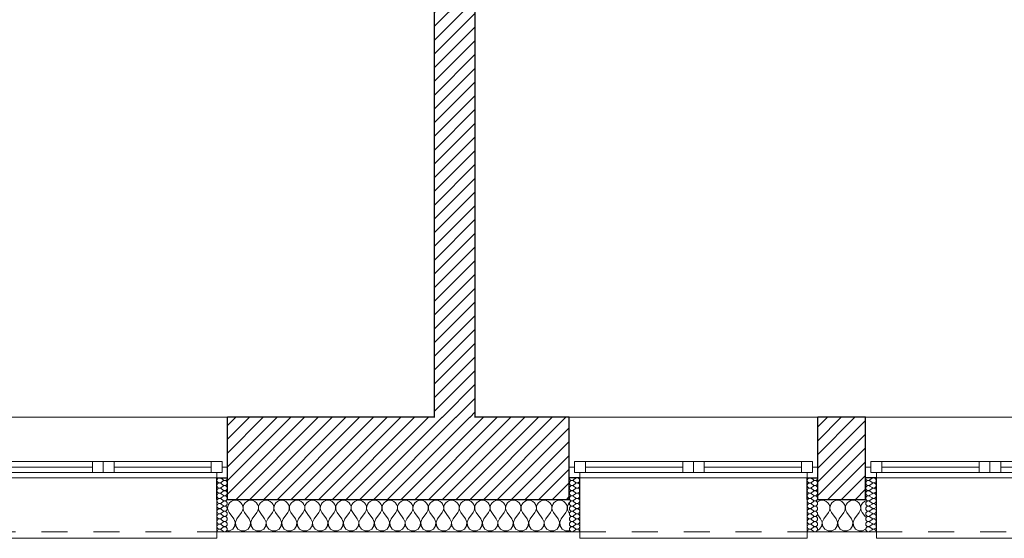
# Model space of a CAD drawing. Header units: millimetres. Extents: x 27262 to 215252, y 16288 to 306312.
# Tile 12 of 76: x 124431 to 127847, y 171393 to 173193. Entities that reach past the tile are written whole.
import ezdxf

# ---------------------------------------------------------------- set-up
doc = ezdxf.new("R2010")
doc.units = ezdxf.units.MM
doc.linetypes.add('Przerywana', pattern=[240, 120, -120])
doc.layers.add('KR_INW', color=252, linetype='Continuous')
doc.layers.add('Okna ArchiCADa', color=252, linetype='Continuous')
for name, color, linetype, lineweight in [('KR_INW_Nr_pióra__101', 252, 'Continuous', 5), ('KR_INW_Nr_pióra__102', 252, 'Continuous', 5), ('KR_INW_Nr_pióra__27', 252, 'Continuous', 25), ('KR_INW_Nr_pióra__47', 252, 'Continuous', 15), ('Okna ArchiCADa_Nr_pióra__1', 252, 'Continuous', 13), ('Okna ArchiCADa_Nr_pióra__27', 252, 'Continuous', 25)]:
    doc.layers.add(name, color=color, linetype=linetype, lineweight=lineweight)
pattern_1 = [(45, (0, 0), (-31.819804, 31.819804), [])]

# ---------------------------------------------------------------- blocks, each defined once
blk = doc.blocks.new('*X192')
at = {"layer": 'KR_INW_Nr_pióra__102', "linetype": 'Continuous'}
for p, q in [((187179.2, 106972.5), (187178.7, 106962.6)), ((187182.3, 106981.8), (187179.2, 106972.5)), ((187187.9, 106989.9), (187182.3, 106981.8)), ((187195.5, 106996.2), (187187.9, 106989.9)), ((187204.5, 107000.2), (187195.5, 106996.2)), ((187214.3, 107001.6), (187204.5, 107000.2)), ((187224, 107000.2), (187214.3, 107001.6)), ((187233.1, 106996.2), (187224, 107000.2)), ((187240.6, 106989.9), (187233.1, 106996.2)), ((187246.2, 106981.8), (187240.6, 106989.9)), ((187249.4, 106972.5), (187246.2, 106981.8)), ((187249.9, 106962.6), (187249.4, 106972.5)), ((187250.6, 106972.5), (187250.1, 106962.6)), ((187253.8, 106981.8), (187250.6, 106972.5)), ((187259.4, 106989.9), (187253.8, 106981.8)), ((187266.9, 106996.2), (187259.4, 106989.9)), ((187276, 107000.2), (187266.9, 106996.2)), ((187285.7, 107001.6), (187276, 107000.2)), ((187295.5, 107000.2), (187285.7, 107001.6)), ((187304.5, 106996.2), (187295.5, 107000.2)), ((187312.1, 106989.9), (187304.5, 106996.2)), ((187317.7, 106981.8), (187312.1, 106989.9)), ((187320.8, 106972.5), (187317.7, 106981.8)), ((187321.3, 106962.6), (187320.8, 106972.5)), ((187322.1, 106972.5), (187321.6, 106962.6)), ((187325.2, 106981.8), (187322.1, 106972.5)), ((187330.8, 106989.9), (187325.2, 106981.8)), ((187338.4, 106996.2), (187330.8, 106989.9)), ((187347.4, 107000.2), (187338.4, 106996.2)), ((187357.1, 107001.6), (187347.4, 107000.2)), ((187366.9, 107000.2), (187357.1, 107001.6)), ((187375.9, 106996.2), (187366.9, 107000.2)), ((187383.5, 106989.9), (187375.9, 106996.2)), ((187389.1, 106981.8), (187383.5, 106989.9)), ((187392.2, 106972.5), (187389.1, 106981.8)), ((187392.7, 106962.6), (187392.2, 106972.5)), ((187393.5, 106972.5), (187393, 106962.6)), ((187396.6, 106981.8), (187393.5, 106972.5)), ((187402.2, 106989.9), (187396.6, 106981.8)), ((187409.8, 106996.2), (187402.2, 106989.9)), ((187418.8, 107000.2), (187409.8, 106996.2)), ((187428.6, 107001.6), (187418.8, 107000.2)), ((187438.3, 107000.2), (187428.6, 107001.6)), ((187447.3, 106996.2), (187438.3, 107000.2)), ((187454.9, 106989.9), (187447.3, 106996.2)), ((187460.5, 106981.8), (187454.9, 106989.9)), ((187463.7, 106972.5), (187460.5, 106981.8)), ((187464.1, 106962.6), (187463.7, 106972.5)), ((187464.9, 106972.5), (187464.4, 106962.6)), ((187468.1, 106981.8), (187464.9, 106972.5)), ((187473.6, 106989.9), (187468.1, 106981.8)), ((187481.2, 106996.2), (187473.6, 106989.9)), ((187490.2, 107000.2), (187481.2, 106996.2)), ((187500, 107001.6), (187490.2, 107000.2)), ((187509.8, 107000.2), (187500, 107001.6)), ((187518.8, 106996.2), (187509.8, 107000.2)), ((187526.4, 106989.9), (187518.8, 106996.2)), ((187531.9, 106981.8), (187526.4, 106989.9)), ((187535.1, 106972.5), (187531.9, 106981.8)), ((187535.6, 106962.6), (187535.1, 106972.5)), ((187536.3, 106972.5), (187535.9, 106962.6)), ((187539.5, 106981.8), (187536.3, 106972.5)), ((187545.1, 106989.9), (187539.5, 106981.8)), ((187552.7, 106996.2), (187545.1, 106989.9)), ((187561.7, 107000.2), (187552.7, 106996.2)), ((187571.4, 107001.6), (187561.7, 107000.2)), ((187581.2, 107000.2), (187571.4, 107001.6)), ((187590.2, 106996.2), (187581.2, 107000.2)), ((187597.8, 106989.9), (187590.2, 106996.2)), ((187603.4, 106981.8), (187597.8, 106989.9)), ((187606.5, 106972.5), (187603.4, 106981.8)), ((187607, 106962.6), (187606.5, 106972.5)), ((187607.8, 106972.5), (187607.3, 106962.6)), ((187610.9, 106981.8), (187607.8, 106972.5)), ((187616.5, 106989.9), (187610.9, 106981.8)), ((187624.1, 106996.2), (187616.5, 106989.9)), ((187633.1, 107000.2), (187624.1, 106996.2)), ((187642.9, 107001.6), (187633.1, 107000.2)), ((187652.6, 107000.2), (187642.9, 107001.6)), ((187661.6, 106996.2), (187652.6, 107000.2)), ((187669.2, 106989.9), (187661.6, 106996.2)), ((187674.8, 106981.8), (187669.2, 106989.9)), ((187677.9, 106972.5), (187674.8, 106981.8)), ((187678.4, 106962.6), (187677.9, 106972.5)), ((187679.2, 106972.5), (187678.7, 106962.6)), ((187682.3, 106981.8), (187679.2, 106972.5)), ((187687.9, 106989.9), (187682.3, 106981.8)), ((187695.5, 106996.2), (187687.9, 106989.9)), ((187704.5, 107000.2), (187695.5, 106996.2)), ((187714.3, 107001.6), (187704.5, 107000.2)), ((187724, 107000.2), (187714.3, 107001.6)), ((187733.1, 106996.2), (187724, 107000.2)), ((187740.6, 106989.9), (187733.1, 106996.2)), ((187746.2, 106981.8), (187740.6, 106989.9)), ((187749.4, 106972.5), (187746.2, 106981.8)), ((187749.9, 106962.6), (187749.4, 106972.5)), ((187750.6, 106972.5), (187750.1, 106962.6)), ((187753.8, 106981.8), (187750.6, 106972.5)), ((187759.4, 106989.9), (187753.8, 106981.8)), ((187766.9, 106996.2), (187759.4, 106989.9)), ((187776, 107000.2), (187766.9, 106996.2)), ((187785.7, 107001.6), (187776, 107000.2)), ((187795.5, 107000.2), (187785.7, 107001.6)), ((187804.5, 106996.2), (187795.5, 107000.2)), ((187812.1, 106989.9), (187804.5, 106996.2)), ((187817.7, 106981.8), (187812.1, 106989.9)), ((187820.8, 106972.5), (187817.7, 106981.8)), ((187821.3, 106962.6), (187820.8, 106972.5)), ((187822.1, 106972.5), (187821.6, 106962.6)), ((187825.2, 106981.8), (187822.1, 106972.5)), ((187830.8, 106989.9), (187825.2, 106981.8)), ((187838.4, 106996.2), (187830.8, 106989.9)), ((187847.4, 107000.2), (187838.4, 106996.2)), ((187857.1, 107001.6), (187847.4, 107000.2)), ((187866.9, 107000.2), (187857.1, 107001.6)), ((187875.9, 106996.2), (187866.9, 107000.2)), ((187883.5, 106989.9), (187875.9, 106996.2)), ((187889.1, 106981.8), (187883.5, 106989.9)), ((187892.2, 106972.5), (187889.1, 106981.8)), ((187892.7, 106962.6), (187892.2, 106972.5)), ((187893.5, 106972.5), (187893, 106962.6)), ((187896.6, 106981.8), (187893.5, 106972.5)), ((187902.2, 106989.9), (187896.6, 106981.8)), ((187909.8, 106996.2), (187902.2, 106989.9)), ((187918.8, 107000.2), (187909.8, 106996.2)), ((187928.6, 107001.6), (187918.8, 107000.2)), ((187938.3, 107000.2), (187928.6, 107001.6)), ((187947.3, 106996.2), (187938.3, 107000.2)), ((187954.9, 106989.9), (187947.3, 106996.2)), ((187960.5, 106981.8), (187954.9, 106989.9)), ((187963.7, 106972.5), (187960.5, 106981.8)), ((187964.1, 106962.6), (187963.7, 106972.5)), ((187964.9, 106972.5), (187964.4, 106962.6)), ((187968.1, 106981.8), (187964.9, 106972.5)), ((187973.6, 106989.9), (187968.1, 106981.8)), ((187981.2, 106996.2), (187973.6, 106989.9)), ((187990.2, 107000.2), (187981.2, 106996.2)), ((188000, 107001.6), (187990.2, 107000.2)), ((188009.8, 107000.2), (188000, 107001.6)), ((188018.8, 106996.2), (188009.8, 107000.2)), ((188026.4, 106989.9), (188018.8, 106996.2)), ((188031.9, 106981.8), (188026.4, 106989.9)), ((188035.1, 106972.5), (188031.9, 106981.8)), ((188035.6, 106962.6), (188035.1, 106972.5)), ((188036.3, 106972.5), (188035.9, 106962.6)), ((188039.5, 106981.8), (188036.3, 106972.5)), ((188045.1, 106989.9), (188039.5, 106981.8)), ((188052.7, 106996.2), (188045.1, 106989.9)), ((188061.7, 107000.2), (188052.7, 106996.2)), ((188071.4, 107001.6), (188061.7, 107000.2)), ((188081.2, 107000.2), (188071.4, 107001.6)), ((188090.2, 106996.2), (188081.2, 107000.2)), ((188097.8, 106989.9), (188090.2, 106996.2)), ((188103.4, 106981.8), (188097.8, 106989.9)), ((188106.5, 106972.5), (188103.4, 106981.8)), ((188107, 106962.6), (188106.5, 106972.5)), ((188107.8, 106972.5), (188107.3, 106962.6)), ((188110.9, 106981.8), (188107.8, 106972.5)), ((188116.5, 106989.9), (188110.9, 106981.8)), ((188124.1, 106996.2), (188116.5, 106989.9)), ((188133.1, 107000.2), (188124.1, 106996.2)), ((188142.9, 107001.6), (188133.1, 107000.2)), ((188152.6, 107000.2), (188142.9, 107001.6)), ((188161.6, 106996.2), (188152.6, 107000.2)), ((188169.2, 106989.9), (188161.6, 106996.2)), ((188174.8, 106981.8), (188169.2, 106989.9)), ((188177.9, 106972.5), (188174.8, 106981.8)), ((188178.4, 106962.6), (188177.9, 106972.5)), ((188179.2, 106972.5), (188178.7, 106962.6)), ((188182.3, 106981.8), (188179.2, 106972.5)), ((188187.9, 106989.9), (188182.3, 106981.8)), ((188195.5, 106996.2), (188187.9, 106989.9)), ((188204.5, 107000.2), (188195.5, 106996.2)), ((188214.3, 107001.6), (188204.5, 107000.2)), ((188224, 107000.2), (188214.3, 107001.6)), ((188233.1, 106996.2), (188224, 107000.2)), ((188240.6, 106989.9), (188233.1, 106996.2)), ((188246.2, 106981.8), (188240.6, 106989.9)), ((188249.4, 106972.5), (188246.2, 106981.8)), ((188249.9, 106962.6), (188249.4, 106972.5)), ((188250.6, 106972.5), (188250.1, 106962.6)), ((188253.8, 106981.8), (188250.6, 106972.5)), ((188259.4, 106989.9), (188253.8, 106981.8)), ((188266.9, 106996.2), (188259.4, 106989.9)), ((188276, 107000.2), (188266.9, 106996.2)), ((188285.7, 107001.6), (188276, 107000.2)), ((188295.5, 107000.2), (188285.7, 107001.6)), ((188304.5, 106996.2), (188295.5, 107000.2)), ((188312.1, 106989.9), (188304.5, 106996.2)), ((188317.7, 106981.8), (188312.1, 106989.9)), ((188320.8, 106972.5), (188317.7, 106981.8)), ((188321.3, 106962.6), (188320.8, 106972.5)), ((188322.1, 106972.5), (188321.6, 106962.6)), ((188325.2, 106981.8), (188322.1, 106972.5)), ((188330.8, 106989.9), (188325.2, 106981.8)), ((188338.4, 106996.2), (188330.8, 106989.9)), ((188347.4, 107000.2), (188338.4, 106996.2)), ((188357.1, 107001.6), (188347.4, 107000.2)), ((188366.9, 107000.2), (188357.1, 107001.6)), ((188375.9, 106996.2), (188366.9, 107000.2)), ((188383.5, 106989.9), (188375.9, 106996.2)), ((188389.1, 106981.8), (188383.5, 106989.9)), ((188392.2, 106972.5), (188389.1, 106981.8)), ((188392.7, 106962.6), (188392.2, 106972.5)), ((188393.5, 106972.5), (188393, 106962.6)), ((188396.6, 106981.8), (188393.5, 106972.5)), ((188402.2, 106989.9), (188396.6, 106981.8)), ((188409.8, 106996.2), (188402.2, 106989.9)), ((188418.8, 107000.2), (188409.8, 106996.2)), ((188428.6, 107001.6), (188418.8, 107000.2)), ((188438.3, 107000.2), (188428.6, 107001.6)), ((188447.3, 106996.2), (188438.3, 107000.2)), ((188454.9, 106989.9), (188447.3, 106996.2)), ((188460.5, 106981.8), (188454.9, 106989.9)), ((188463.7, 106972.5), (188460.5, 106981.8)), ((188464.1, 106962.6), (188463.7, 106972.5)), ((188464.9, 106972.5), (188464.4, 106962.6)), ((188468.1, 106981.8), (188464.9, 106972.5)), ((188473.6, 106989.9), (188468.1, 106981.8)), ((188481.2, 106996.2), (188473.6, 106989.9)), ((188490.2, 107000.2), (188481.2, 106996.2)), ((188500, 107001.6), (188490.2, 107000.2)), ((188509.8, 107000.2), (188500, 107001.6)), ((188518.8, 106996.2), (188509.8, 107000.2)), ((188526.4, 106989.9), (188518.8, 106996.2)), ((188531.9, 106981.8), (188526.4, 106989.9)), ((188535.1, 106972.5), (188531.9, 106981.8)), ((188535.6, 106962.6), (188535.1, 106972.5)), ((188536.3, 106972.5), (188535.9, 106962.6)), ((188539.5, 106981.8), (188536.3, 106972.5)), ((188545.1, 106989.9), (188539.5, 106981.8)), ((188552.7, 106996.2), (188545.1, 106989.9)), ((188561.7, 107000.2), (188552.7, 106996.2)), ((188571.4, 107001.6), (188561.7, 107000.2)), ((188581.2, 107000.2), (188571.4, 107001.6)), ((188590.2, 106996.2), (188581.2, 107000.2)), ((188597.8, 106989.9), (188590.2, 106996.2)), ((188603.4, 106981.8), (188597.8, 106989.9)), ((188606.5, 106972.5), (188603.4, 106981.8)), ((188607, 106962.6), (188606.5, 106972.5)), ((188607.8, 106972.5), (188607.3, 106962.6)), ((188610.9, 106981.8), (188607.8, 106972.5)), ((188616.5, 106989.9), (188610.9, 106981.8)), ((188624.1, 106996.2), (188616.5, 106989.9)), ((188633.1, 107000.2), (188624.1, 106996.2)), ((188642.9, 107001.6), (188633.1, 107000.2)), ((188652.6, 107000.2), (188642.9, 107001.6)), ((188661.6, 106996.2), (188652.6, 107000.2)), ((188669.2, 106989.9), (188661.6, 106996.2)), ((188674.8, 106981.8), (188669.2, 106989.9)), ((188677.9, 106972.5), (188674.8, 106981.8)), ((188678.4, 106962.6), (188677.9, 106972.5)), ((188679.2, 106972.5), (188678.7, 106962.6)), ((188682.3, 106981.8), (188679.2, 106972.5)), ((188687.9, 106989.9), (188682.3, 106981.8)), ((188695.5, 106996.2), (188687.9, 106989.9)), ((188704.5, 107000.2), (188695.5, 106996.2)), ((188714.3, 107001.6), (188704.5, 107000.2)), ((188724, 107000.2), (188714.3, 107001.6)), ((188733.1, 106996.2), (188724, 107000.2)), ((188740.6, 106989.9), (188733.1, 106996.2)), ((188746.2, 106981.8), (188740.6, 106989.9)), ((188749.4, 106972.5), (188746.2, 106981.8)), ((188749.9, 106962.6), (188749.4, 106972.5)), ((188750.6, 106972.5), (188750.1, 106962.6)), ((188753.8, 106981.8), (188750.6, 106972.5)), ((188758.5, 106988.7), (188753.8, 106981.8)), ((187178.4, 106962.6), (187178.3, 106964.7)), ((187178.3, 106962.2), (187178.4, 106962.6)), ((187178.7, 106962.6), (187180.9, 106953.1)), ((187180.9, 106953.1), (187185.7, 106944.4)), ((187207.1, 106915.9), (187185.7, 106944.4)), ((187221.4, 106915.9), (187242.9, 106944.4)), ((187242.9, 106944.4), (187247.6, 106953.1)), ((187247.6, 106953.1), (187249.9, 106962.6)), ((187250.1, 106962.6), (187252.4, 106953.1)), ((187252.4, 106953.1), (187257.1, 106944.4)), ((187278.6, 106915.9), (187257.1, 106944.4)), ((187292.9, 106915.9), (187314.3, 106944.4)), ((187314.3, 106944.4), (187319.1, 106953.1)), ((187319.1, 106953.1), (187321.3, 106962.6)), ((187321.6, 106962.6), (187323.8, 106953.1)), ((187323.8, 106953.1), (187328.6, 106944.4)), ((187350, 106915.9), (187328.6, 106944.4)), ((187364.3, 106915.9), (187385.7, 106944.4)), ((187385.7, 106944.4), (187390.5, 106953.1)), ((187390.5, 106953.1), (187392.7, 106962.6)), ((187393, 106962.6), (187395.2, 106953.1)), ((187395.2, 106953.1), (187400, 106944.4)), ((187421.4, 106915.9), (187400, 106944.4)), ((187435.7, 106915.9), (187457.1, 106944.4)), ((187457.1, 106944.4), (187461.9, 106953.1)), ((187461.9, 106953.1), (187464.1, 106962.6)), ((187464.4, 106962.6), (187466.7, 106953.1)), ((187466.7, 106953.1), (187471.4, 106944.4)), ((187492.9, 106915.9), (187471.4, 106944.4)), ((187507.1, 106915.9), (187528.6, 106944.4)), ((187528.6, 106944.4), (187533.3, 106953.1)), ((187533.3, 106953.1), (187535.6, 106962.6)), ((187535.9, 106962.6), (187538.1, 106953.1)), ((187538.1, 106953.1), (187542.9, 106944.4)), ((187564.3, 106915.9), (187542.9, 106944.4)), ((187578.6, 106915.9), (187600, 106944.4)), ((187600, 106944.4), (187604.8, 106953.1)), ((187604.8, 106953.1), (187607, 106962.6)), ((187607.3, 106962.6), (187609.5, 106953.1)), ((187609.5, 106953.1), (187614.3, 106944.4)), ((187635.7, 106915.9), (187614.3, 106944.4)), ((187650, 106915.9), (187671.4, 106944.4)), ((187671.4, 106944.4), (187676.2, 106953.1)), ((187676.2, 106953.1), (187678.4, 106962.6)), ((187678.7, 106962.6), (187680.9, 106953.1)), ((187680.9, 106953.1), (187685.7, 106944.4)), ((187707.1, 106915.9), (187685.7, 106944.4)), ((187721.4, 106915.9), (187742.9, 106944.4)), ((187742.9, 106944.4), (187747.6, 106953.1)), ((187747.6, 106953.1), (187749.9, 106962.6)), ((187750.1, 106962.6), (187752.4, 106953.1)), ((187752.4, 106953.1), (187757.1, 106944.4)), ((187778.6, 106915.9), (187757.1, 106944.4)), ((187792.9, 106915.9), (187814.3, 106944.4)), ((187814.3, 106944.4), (187819.1, 106953.1)), ((187819.1, 106953.1), (187821.3, 106962.6)), ((187821.6, 106962.6), (187823.8, 106953.1)), ((187823.8, 106953.1), (187828.6, 106944.4)), ((187850, 106915.9), (187828.6, 106944.4)), ((187864.3, 106915.9), (187885.7, 106944.4)), ((187885.7, 106944.4), (187890.5, 106953.1)), ((187890.5, 106953.1), (187892.7, 106962.6)), ((187893, 106962.6), (187895.2, 106953.1)), ((187895.2, 106953.1), (187900, 106944.4)), ((187921.4, 106915.9), (187900, 106944.4)), ((187935.7, 106915.9), (187957.1, 106944.4)), ((187957.1, 106944.4), (187961.9, 106953.1)), ((187961.9, 106953.1), (187964.1, 106962.6)), ((187964.4, 106962.6), (187966.7, 106953.1)), ((187966.7, 106953.1), (187971.4, 106944.4)), ((187992.9, 106915.9), (187971.4, 106944.4)), ((188007.1, 106915.9), (188028.6, 106944.4)), ((188028.6, 106944.4), (188033.3, 106953.1)), ((188033.3, 106953.1), (188035.6, 106962.6)), ((188035.9, 106962.6), (188038.1, 106953.1)), ((188038.1, 106953.1), (188042.9, 106944.4)), ((188064.3, 106915.9), (188042.9, 106944.4)), ((188078.6, 106915.9), (188100, 106944.4)), ((188100, 106944.4), (188104.8, 106953.1)), ((188104.8, 106953.1), (188107, 106962.6)), ((188107.3, 106962.6), (188109.5, 106953.1)), ((188109.5, 106953.1), (188114.3, 106944.4)), ((188135.7, 106915.9), (188114.3, 106944.4)), ((188150, 106915.9), (188171.4, 106944.4)), ((188171.4, 106944.4), (188176.2, 106953.1)), ((188176.2, 106953.1), (188178.4, 106962.6)), ((188178.7, 106962.6), (188180.9, 106953.1)), ((188180.9, 106953.1), (188185.7, 106944.4)), ((188207.1, 106915.9), (188185.7, 106944.4)), ((188221.4, 106915.9), (188242.9, 106944.4)), ((188242.9, 106944.4), (188247.6, 106953.1)), ((188247.6, 106953.1), (188249.9, 106962.6)), ((188250.1, 106962.6), (188252.4, 106953.1)), ((188252.4, 106953.1), (188257.1, 106944.4)), ((188278.6, 106915.9), (188257.1, 106944.4)), ((188292.9, 106915.9), (188314.3, 106944.4)), ((188314.3, 106944.4), (188319.1, 106953.1)), ((188319.1, 106953.1), (188321.3, 106962.6)), ((188321.6, 106962.6), (188323.8, 106953.1)), ((188323.8, 106953.1), (188328.6, 106944.4)), ((188350, 106915.9), (188328.6, 106944.4)), ((188364.3, 106915.9), (188385.7, 106944.4)), ((188385.7, 106944.4), (188390.5, 106953.1)), ((188390.5, 106953.1), (188392.7, 106962.6)), ((188393, 106962.6), (188395.2, 106953.1)), ((188395.2, 106953.1), (188400, 106944.4)), ((188421.4, 106915.9), (188400, 106944.4)), ((188435.7, 106915.9), (188457.1, 106944.4)), ((188457.1, 106944.4), (188461.9, 106953.1)), ((188461.9, 106953.1), (188464.1, 106962.6)), ((188464.4, 106962.6), (188466.7, 106953.1)), ((188466.7, 106953.1), (188471.4, 106944.4)), ((188492.9, 106915.9), (188471.4, 106944.4)), ((188507.1, 106915.9), (188528.6, 106944.4)), ((188528.6, 106944.4), (188533.3, 106953.1)), ((188533.3, 106953.1), (188535.6, 106962.6)), ((188535.9, 106962.6), (188538.1, 106953.1)), ((188538.1, 106953.1), (188542.9, 106944.4)), ((188564.3, 106915.9), (188542.9, 106944.4)), ((188578.6, 106915.9), (188600, 106944.4)), ((188600, 106944.4), (188604.8, 106953.1)), ((188604.8, 106953.1), (188607, 106962.6)), ((188607.3, 106962.6), (188609.5, 106953.1)), ((188609.5, 106953.1), (188614.3, 106944.4)), ((188635.7, 106915.9), (188614.3, 106944.4)), ((188650, 106915.9), (188671.4, 106944.4)), ((188671.4, 106944.4), (188676.2, 106953.1)), ((188676.2, 106953.1), (188678.4, 106962.6)), ((188678.7, 106962.6), (188680.9, 106953.1)), ((188680.9, 106953.1), (188685.7, 106944.4)), ((188707.1, 106915.9), (188685.7, 106944.4)), ((188721.4, 106915.9), (188742.9, 106944.4)), ((188742.9, 106944.4), (188747.6, 106953.1)), ((188747.6, 106953.1), (188749.9, 106962.6)), ((188750.1, 106962.6), (188752.4, 106953.1)), ((188752.4, 106953.1), (188757.1, 106944.4)), ((188758.5, 106942.7), (188757.1, 106944.4)), ((187202.6, 106868), (187212.2, 106882.5)), ((187213.9, 106899.8), (187207.1, 106915.9)), ((187212.2, 106882.5), (187213.9, 106899.8)), ((187221.4, 106915.9), (187214.7, 106899.8)), ((187214.7, 106899.8), (187216.3, 106882.5)), ((187216.3, 106882.5), (187226, 106868)), ((187274, 106868), (187283.7, 106882.5)), ((187285.3, 106899.8), (187278.6, 106915.9)), ((187283.7, 106882.5), (187285.3, 106899.8)), ((187292.9, 106915.9), (187286.1, 106899.8)), ((187286.1, 106899.8), (187287.8, 106882.5)), ((187287.8, 106882.5), (187297.4, 106868)), ((187345.5, 106868), (187355.1, 106882.5)), ((187356.7, 106899.8), (187350, 106915.9)), ((187355.1, 106882.5), (187356.7, 106899.8)), ((187364.3, 106915.9), (187357.6, 106899.8)), ((187357.6, 106899.8), (187359.2, 106882.5)), ((187359.2, 106882.5), (187368.8, 106868)), ((187416.9, 106868), (187426.5, 106882.5)), ((187428.2, 106899.8), (187421.4, 106915.9)), ((187426.5, 106882.5), (187428.2, 106899.8)), ((187435.7, 106915.9), (187429, 106899.8)), ((187429, 106899.8), (187430.6, 106882.5)), ((187430.6, 106882.5), (187440.3, 106868)), ((187488.3, 106868), (187497.9, 106882.5)), ((187499.6, 106899.8), (187492.9, 106915.9)), ((187497.9, 106882.5), (187499.6, 106899.8)), ((187507.1, 106915.9), (187500.4, 106899.8)), ((187500.4, 106899.8), (187502.1, 106882.5)), ((187502.1, 106882.5), (187511.7, 106868)), ((187559.7, 106868), (187569.4, 106882.5)), ((187571, 106899.8), (187564.3, 106915.9)), ((187569.4, 106882.5), (187571, 106899.8)), ((187578.6, 106915.9), (187571.8, 106899.8)), ((187571.8, 106899.8), (187573.5, 106882.5)), ((187573.5, 106882.5), (187583.1, 106868)), ((187631.2, 106868), (187640.8, 106882.5)), ((187642.4, 106899.8), (187635.7, 106915.9)), ((187640.8, 106882.5), (187642.4, 106899.8)), ((187650, 106915.9), (187643.3, 106899.8)), ((187643.3, 106899.8), (187644.9, 106882.5)), ((187644.9, 106882.5), (187654.5, 106868)), ((187702.6, 106868), (187712.2, 106882.5)), ((187713.9, 106899.8), (187707.1, 106915.9)), ((187712.2, 106882.5), (187713.9, 106899.8)), ((187721.4, 106915.9), (187714.7, 106899.8)), ((187714.7, 106899.8), (187716.3, 106882.5)), ((187716.3, 106882.5), (187726, 106868)), ((187774, 106868), (187783.7, 106882.5)), ((187785.3, 106899.8), (187778.6, 106915.9)), ((187783.7, 106882.5), (187785.3, 106899.8)), ((187792.9, 106915.9), (187786.1, 106899.8)), ((187786.1, 106899.8), (187787.8, 106882.5)), ((187787.8, 106882.5), (187797.4, 106868)), ((187845.5, 106868), (187855.1, 106882.5)), ((187856.7, 106899.8), (187850, 106915.9)), ((187855.1, 106882.5), (187856.7, 106899.8)), ((187864.3, 106915.9), (187857.6, 106899.8)), ((187857.6, 106899.8), (187859.2, 106882.5)), ((187859.2, 106882.5), (187868.8, 106868)), ((187916.9, 106868), (187926.5, 106882.5)), ((187928.2, 106899.8), (187921.4, 106915.9)), ((187926.5, 106882.5), (187928.2, 106899.8)), ((187935.7, 106915.9), (187929, 106899.8)), ((187929, 106899.8), (187930.6, 106882.5)), ((187930.6, 106882.5), (187940.3, 106868)), ((187988.3, 106868), (187997.9, 106882.5)), ((187999.6, 106899.8), (187992.9, 106915.9)), ((187997.9, 106882.5), (187999.6, 106899.8)), ((188007.1, 106915.9), (188000.4, 106899.8)), ((188000.4, 106899.8), (188002.1, 106882.5)), ((188002.1, 106882.5), (188011.7, 106868)), ((188059.7, 106868), (188069.4, 106882.5)), ((188071, 106899.8), (188064.3, 106915.9)), ((188069.4, 106882.5), (188071, 106899.8)), ((188078.6, 106915.9), (188071.8, 106899.8)), ((188071.8, 106899.8), (188073.5, 106882.5)), ((188073.5, 106882.5), (188083.1, 106868)), ((188131.2, 106868), (188140.8, 106882.5)), ((188142.4, 106899.8), (188135.7, 106915.9)), ((188140.8, 106882.5), (188142.4, 106899.8)), ((188150, 106915.9), (188143.3, 106899.8)), ((188143.3, 106899.8), (188144.9, 106882.5)), ((188144.9, 106882.5), (188154.5, 106868)), ((188202.6, 106868), (188212.2, 106882.5)), ((188213.9, 106899.8), (188207.1, 106915.9)), ((188212.2, 106882.5), (188213.9, 106899.8)), ((188221.4, 106915.9), (188214.7, 106899.8)), ((188214.7, 106899.8), (188216.3, 106882.5)), ((188216.3, 106882.5), (188226, 106868)), ((188274, 106868), (188283.7, 106882.5)), ((188285.3, 106899.8), (188278.6, 106915.9)), ((188283.7, 106882.5), (188285.3, 106899.8)), ((188292.9, 106915.9), (188286.1, 106899.8)), ((188286.1, 106899.8), (188287.8, 106882.5)), ((188287.8, 106882.5), (188297.4, 106868)), ((188345.5, 106868), (188355.1, 106882.5)), ((188356.7, 106899.8), (188350, 106915.9)), ((188355.1, 106882.5), (188356.7, 106899.8)), ((188364.3, 106915.9), (188357.6, 106899.8)), ((188357.6, 106899.8), (188359.2, 106882.5)), ((188359.2, 106882.5), (188368.8, 106868)), ((188416.9, 106868), (188426.5, 106882.5)), ((188428.2, 106899.8), (188421.4, 106915.9)), ((188426.5, 106882.5), (188428.2, 106899.8)), ((188435.7, 106915.9), (188429, 106899.8)), ((188429, 106899.8), (188430.6, 106882.5)), ((188430.6, 106882.5), (188440.3, 106868)), ((188488.3, 106868), (188497.9, 106882.5)), ((188499.6, 106899.8), (188492.9, 106915.9)), ((188497.9, 106882.5), (188499.6, 106899.8)), ((188507.1, 106915.9), (188500.4, 106899.8)), ((188500.4, 106899.8), (188502.1, 106882.5)), ((188502.1, 106882.5), (188511.7, 106868)), ((188559.7, 106868), (188569.4, 106882.5)), ((188571, 106899.8), (188564.3, 106915.9)), ((188569.4, 106882.5), (188571, 106899.8)), ((188578.6, 106915.9), (188571.8, 106899.8)), ((188571.8, 106899.8), (188573.5, 106882.5)), ((188573.5, 106882.5), (188583.1, 106868)), ((188631.2, 106868), (188640.8, 106882.5)), ((188642.4, 106899.8), (188635.7, 106915.9)), ((188640.8, 106882.5), (188642.4, 106899.8)), ((188650, 106915.9), (188643.3, 106899.8)), ((188643.3, 106899.8), (188644.9, 106882.5)), ((188644.9, 106882.5), (188654.5, 106868)), ((188702.6, 106868), (188712.2, 106882.5)), ((188713.9, 106899.8), (188707.1, 106915.9)), ((188712.2, 106882.5), (188713.9, 106899.8)), ((188721.4, 106915.9), (188714.7, 106899.8)), ((188714.7, 106899.8), (188716.3, 106882.5)), ((188716.3, 106882.5), (188726, 106868)), ((187178.3, 106859.8), (187187.3, 106859.8)), ((187187.3, 106859.8), (187202.6, 106868)), ((187226, 106868), (187241.3, 106859.8)), ((187241.3, 106859.8), (187258.7, 106859.8)), ((187258.7, 106859.8), (187274, 106868)), ((187297.4, 106868), (187312.7, 106859.8)), ((187312.7, 106859.8), (187330.1, 106859.8)), ((187330.1, 106859.8), (187345.5, 106868)), ((187368.8, 106868), (187384.2, 106859.8)), ((187384.2, 106859.8), (187401.6, 106859.8)), ((187401.6, 106859.8), (187416.9, 106868)), ((187440.3, 106868), (187455.6, 106859.8)), ((187455.6, 106859.8), (187473, 106859.8)), ((187473, 106859.8), (187488.3, 106868)), ((187511.7, 106868), (187527, 106859.8)), ((187527, 106859.8), (187544.4, 106859.8)), ((187544.4, 106859.8), (187559.7, 106868)), ((187583.1, 106868), (187598.4, 106859.8)), ((187598.4, 106859.8), (187615.8, 106859.8)), ((187615.8, 106859.8), (187631.2, 106868)), ((187654.5, 106868), (187669.9, 106859.8)), ((187669.9, 106859.8), (187687.3, 106859.8)), ((187687.3, 106859.8), (187702.6, 106868)), ((187726, 106868), (187741.3, 106859.8)), ((187741.3, 106859.8), (187758.7, 106859.8)), ((187758.7, 106859.8), (187774, 106868)), ((187797.4, 106868), (187812.7, 106859.8)), ((187812.7, 106859.8), (187830.1, 106859.8)), ((187830.1, 106859.8), (187845.5, 106868)), ((187868.8, 106868), (187884.2, 106859.8)), ((187884.2, 106859.8), (187901.6, 106859.8)), ((187901.6, 106859.8), (187916.9, 106868)), ((187940.3, 106868), (187955.6, 106859.8)), ((187955.6, 106859.8), (187973, 106859.8)), ((187973, 106859.8), (187988.3, 106868)), ((188011.7, 106868), (188027, 106859.8)), ((188027, 106859.8), (188044.4, 106859.8)), ((188044.4, 106859.8), (188059.7, 106868)), ((188083.1, 106868), (188098.4, 106859.8)), ((188098.4, 106859.8), (188115.8, 106859.8)), ((188115.8, 106859.8), (188131.2, 106868)), ((188154.5, 106868), (188169.9, 106859.8)), ((188169.9, 106859.8), (188187.3, 106859.8)), ((188187.3, 106859.8), (188202.6, 106868)), ((188226, 106868), (188241.3, 106859.8)), ((188241.3, 106859.8), (188258.7, 106859.8)), ((188258.7, 106859.8), (188274, 106868)), ((188297.4, 106868), (188312.7, 106859.8)), ((188312.7, 106859.8), (188330.1, 106859.8)), ((188330.1, 106859.8), (188345.5, 106868)), ((188368.8, 106868), (188384.2, 106859.8)), ((188384.2, 106859.8), (188401.6, 106859.8)), ((188401.6, 106859.8), (188416.9, 106868)), ((188440.3, 106868), (188455.6, 106859.8)), ((188455.6, 106859.8), (188473, 106859.8)), ((188473, 106859.8), (188488.3, 106868)), ((188511.7, 106868), (188527, 106859.8)), ((188527, 106859.8), (188544.4, 106859.8)), ((188544.4, 106859.8), (188559.7, 106868)), ((188583.1, 106868), (188598.4, 106859.8)), ((188598.4, 106859.8), (188615.8, 106859.8)), ((188615.8, 106859.8), (188631.2, 106868)), ((188654.5, 106868), (188669.9, 106859.8)), ((188669.9, 106859.8), (188687.3, 106859.8)), ((188687.3, 106859.8), (188702.6, 106868)), ((188726, 106868), (188741.3, 106859.8)), ((188741.3, 106859.8), (188758.5, 106859.8))]:
    blk.add_line(p, q, dxfattribs=at)
blk = doc.blocks.new('*X193')
at = {"layer": 'KR_INW_Nr_pióra__102', "linetype": 'Continuous'}
for p, q in [((189909.8, 106996.2), (189908.5, 106995.1)), ((189918.8, 107000.2), (189909.8, 106996.2)), ((189928.6, 107001.6), (189918.8, 107000.2)), ((189938.3, 107000.2), (189928.6, 107001.6)), ((189947.3, 106996.2), (189938.3, 107000.2)), ((189954.9, 106989.9), (189947.3, 106996.2)), ((189960.5, 106981.8), (189954.9, 106989.9)), ((189963.7, 106972.5), (189960.5, 106981.8)), ((189964.1, 106962.6), (189963.7, 106972.5)), ((189964.9, 106972.5), (189964.4, 106962.6)), ((189968.1, 106981.8), (189964.9, 106972.5)), ((189973.6, 106989.9), (189968.1, 106981.8)), ((189981.2, 106996.2), (189973.6, 106989.9)), ((189990.2, 107000.2), (189981.2, 106996.2)), ((190000, 107001.6), (189990.2, 107000.2)), ((190009.8, 107000.2), (190000, 107001.6)), ((190018.8, 106996.2), (190009.8, 107000.2)), ((190026.4, 106989.9), (190018.8, 106996.2)), ((190031.9, 106981.8), (190026.4, 106989.9)), ((190035.1, 106972.5), (190031.9, 106981.8)), ((190035.6, 106962.6), (190035.1, 106972.5)), ((190036.3, 106972.5), (190035.9, 106962.6)), ((190039.5, 106981.8), (190036.3, 106972.5)), ((190045.1, 106989.9), (190039.5, 106981.8)), ((190052.7, 106996.2), (190045.1, 106989.9)), ((190061.7, 107000.2), (190052.7, 106996.2)), ((190071.4, 107001.6), (190061.7, 107000.2)), ((190081.2, 107000.2), (190071.4, 107001.6)), ((190090.2, 106996.2), (190081.2, 107000.2)), ((190097.8, 106989.9), (190090.2, 106996.2)), ((190103.4, 106981.8), (190097.8, 106989.9)), ((190106.5, 106972.5), (190103.4, 106981.8)), ((190107, 106962.6), (190106.5, 106972.5)), ((190107.8, 106972.5), (190107.3, 106962.6)), ((190110.9, 106981.8), (190107.8, 106972.5)), ((190116.5, 106989.9), (190110.9, 106981.8)), ((190124.1, 106996.2), (190116.5, 106989.9)), ((190129.3, 106998.6), (190124.1, 106996.2)), ((189921.4, 106915.9), (189908.5, 106933.1)), ((189935.7, 106915.9), (189957.1, 106944.4)), ((189957.1, 106944.4), (189961.9, 106953.1)), ((189961.9, 106953.1), (189964.1, 106962.6)), ((189964.4, 106962.6), (189966.7, 106953.1)), ((189966.7, 106953.1), (189971.4, 106944.4)), ((189992.9, 106915.9), (189971.4, 106944.4)), ((190007.1, 106915.9), (190028.6, 106944.4)), ((190028.6, 106944.4), (190033.3, 106953.1)), ((190033.3, 106953.1), (190035.6, 106962.6)), ((190035.9, 106962.6), (190038.1, 106953.1)), ((190038.1, 106953.1), (190042.9, 106944.4)), ((190064.3, 106915.9), (190042.9, 106944.4)), ((190078.6, 106915.9), (190100, 106944.4)), ((190100, 106944.4), (190104.8, 106953.1)), ((190104.8, 106953.1), (190107, 106962.6)), ((190107.3, 106962.6), (190109.5, 106953.1)), ((190109.5, 106953.1), (190114.3, 106944.4)), ((190129.3, 106924.4), (190114.3, 106944.4)), ((189916.9, 106868), (189926.5, 106882.5)), ((189928.2, 106899.8), (189921.4, 106915.9)), ((189926.5, 106882.5), (189928.2, 106899.8)), ((189935.7, 106915.9), (189929, 106899.8)), ((189929, 106899.8), (189930.6, 106882.5)), ((189930.6, 106882.5), (189940.3, 106868)), ((189988.3, 106868), (189997.9, 106882.5)), ((189999.6, 106899.8), (189992.9, 106915.9)), ((189997.9, 106882.5), (189999.6, 106899.8)), ((190007.1, 106915.9), (190000.4, 106899.8)), ((190000.4, 106899.8), (190002.1, 106882.5)), ((190002.1, 106882.5), (190011.7, 106868)), ((190059.7, 106868), (190069.4, 106882.5)), ((190071, 106899.8), (190064.3, 106915.9)), ((190069.4, 106882.5), (190071, 106899.8)), ((190078.6, 106915.9), (190071.8, 106899.8)), ((190071.8, 106899.8), (190073.5, 106882.5)), ((190073.5, 106882.5), (190083.1, 106868)), ((189908.5, 106863.5), (189916.9, 106868)), ((189940.3, 106868), (189955.6, 106859.8)), ((189955.6, 106859.8), (189973, 106859.8)), ((189973, 106859.8), (189988.3, 106868)), ((190011.7, 106868), (190027, 106859.8)), ((190027, 106859.8), (190044.4, 106859.8)), ((190044.4, 106859.8), (190059.7, 106868)), ((190083.1, 106868), (190098.4, 106859.8)), ((190098.4, 106859.8), (190115.8, 106859.8)), ((190115.8, 106859.8), (190129.3, 106867))]:
    blk.add_line(p, q, dxfattribs=at)
blk = doc.blocks.new('*X218')
at = {"layer": 'KR_INW_Nr_pióra__102', "linetype": 'Continuous'}
for p, q in [((187158.1, 107095.6), (187148.6, 107102.8)), ((187158.1, 107090.9), (187148.6, 107083.7)), ((187158.1, 107071.8), (187148.6, 107079)), ((187158.1, 107067), (187148.6, 107059.9)), ((187158.1, 107048), (187148.6, 107055.1)), ((187158.1, 107043.2), (187148.6, 107036.1)), ((187158.1, 107024.2), (187148.6, 107031.3)), ((187158.1, 107019.4), (187148.6, 107012.3)), ((187158.1, 107000.4), (187148.6, 107007.5)), ((187158.1, 106995.6), (187148.6, 106988.5)), ((187158.1, 106976.6), (187148.6, 106983.7)), ((187158.1, 106971.8), (187148.6, 106964.7)), ((187158.1, 106952.8), (187148.6, 106959.9)), ((187158.1, 106948), (187148.6, 106940.9)), ((187158.1, 106929), (187148.6, 106936.1)), ((187158.1, 106924.2), (187148.6, 106917)), ((187158.1, 106905.1), (187148.6, 106912.3)), ((187158.1, 106900.4), (187148.6, 106893.2)), ((187158.1, 106881.3), (187148.6, 106888.5)), ((187158.1, 106876.6), (187148.6, 106869.4)), ((187158.1, 106857.5), (187148.6, 106864.7))]:
    blk.add_line(p, q, dxfattribs=at)
for centre, start, end in [((187141.4, 107093.2), 53.1301, 180), ((187141.4, 107093.2), 180, 306.8699), ((187141.4, 107069.4), 53.1301, 180), ((187141.4, 107069.4), 180, 306.8699), ((187165.2, 107105.1), 233.1301, 0), ((187165.2, 107081.3), 233.1301, 126.8699), ((187165.2, 107057.5), 233.1301, 126.8699), ((187141.4, 107045.6), 53.1301, 180), ((187141.4, 107045.6), 180, 306.8699), ((187141.4, 107021.8), 53.1301, 180), ((187141.4, 107021.8), 180, 306.8699), ((187165.2, 107033.7), 233.1301, 126.8699), ((187165.2, 107009.9), 233.1301, 126.8699), ((187141.4, 106998), 53.1301, 180), ((187141.4, 106998), 180, 306.8699), ((187141.4, 106974.2), 53.1301, 180), ((187141.4, 106974.2), 180, 306.8699), ((187165.2, 106986.1), 233.1301, 126.8699), ((187165.2, 106962.3), 233.1301, 126.8699), ((187141.4, 106950.4), 53.1301, 180), ((187141.4, 106950.4), 180, 306.8699), ((187141.4, 106926.6), 53.1301, 180), ((187141.4, 106926.6), 180, 306.8699), ((187165.2, 106938.5), 233.1301, 126.8699), ((187165.2, 106914.7), 233.1301, 126.8699), ((187141.4, 106902.8), 53.1301, 180), ((187141.4, 106902.8), 180, 306.8699), ((187141.4, 106879), 53.1301, 180), ((187165.2, 106890.9), 233.1301, 126.8699), ((187141.4, 106879), 180, 306.8699), ((187141.4, 106855.1), 53.1301, 180), ((187165.2, 106867), 233.1301, 126.8699)]:
    blk.add_arc(centre, 11.9, start, end, dxfattribs=at)
blk = doc.blocks.new('*X219')
at = {"layer": 'KR_INW_Nr_pióra__102', "linetype": 'Continuous'}
for p, q in [((188778.7, 107095.6), (188788.2, 107102.8)), ((188778.7, 107090.9), (188788.2, 107083.7)), ((188778.7, 107071.8), (188788.2, 107079)), ((188778.7, 107067), (188788.2, 107059.9)), ((188778.7, 107048), (188788.2, 107055.1)), ((188778.7, 107043.2), (188788.2, 107036.1)), ((188778.7, 107024.2), (188788.2, 107031.3)), ((188778.7, 107019.4), (188788.2, 107012.3)), ((188778.7, 107000.4), (188788.2, 107007.5)), ((188778.7, 106995.6), (188788.2, 106988.5)), ((188778.7, 106976.6), (188788.2, 106983.7)), ((188778.7, 106971.8), (188788.2, 106964.7)), ((188778.7, 106952.8), (188788.2, 106959.9)), ((188778.7, 106948), (188788.2, 106940.9)), ((188778.7, 106929), (188788.2, 106936.1)), ((188778.7, 106924.2), (188788.2, 106917)), ((188778.7, 106905.1), (188788.2, 106912.3)), ((188778.7, 106900.4), (188788.2, 106893.2)), ((188778.7, 106881.3), (188788.2, 106888.5)), ((188778.7, 106876.6), (188788.2, 106869.4)), ((188778.7, 106857.5), (188788.2, 106864.7))]:
    blk.add_line(p, q, dxfattribs=at)
for centre, start, end in [((188771.6, 107105.1), 180, 306.8699), ((188771.6, 107081.3), 53.1301, 306.8699), ((188771.6, 107057.5), 53.1301, 306.8699), ((188795.4, 107093.2), 0, 126.8699), ((188795.4, 107093.2), 233.1301, 0), ((188795.4, 107069.4), 0, 126.8699), ((188795.4, 107069.4), 233.1301, 0), ((188771.6, 107033.7), 53.1301, 306.8699), ((188771.6, 107009.9), 53.1301, 306.8699), ((188795.4, 107045.6), 0, 126.8699), ((188795.4, 107045.6), 233.1301, 0), ((188795.4, 107021.8), 0, 126.8699), ((188795.4, 107021.8), 233.1301, 0), ((188771.6, 106986.1), 53.1301, 306.8699), ((188771.6, 106962.3), 53.1301, 306.8699), ((188795.4, 106998), 0, 126.8699), ((188795.4, 106998), 233.1301, 0), ((188795.4, 106974.2), 0, 126.8699), ((188795.4, 106974.2), 233.1301, 0), ((188771.6, 106938.5), 53.1301, 306.8699), ((188771.6, 106914.7), 53.1301, 306.8699), ((188795.4, 106950.4), 0, 126.8699), ((188795.4, 106950.4), 233.1301, 0), ((188795.4, 106926.6), 0, 126.8699), ((188795.4, 106926.6), 233.1301, 0), ((188771.6, 106890.9), 53.1301, 306.8699), ((188795.4, 106902.8), 0, 126.8699), ((188795.4, 106902.8), 233.1301, 0), ((188795.4, 106879), 0, 126.8699), ((188771.6, 106867), 53.1301, 306.8699), ((188795.4, 106879), 233.1301, 0), ((188795.4, 106855.1), 0, 126.8699)]:
    blk.add_arc(centre, 11.9, start, end, dxfattribs=at)
blk = doc.blocks.new('*X220')
at = {"layer": 'KR_INW_Nr_pióra__102', "linetype": 'Continuous'}
for p, q in [((189888.2, 107095.6), (189878.7, 107102.8)), ((189888.2, 107090.9), (189878.7, 107083.7)), ((189888.2, 107071.8), (189878.7, 107079)), ((189888.2, 107067), (189878.7, 107059.9)), ((189888.2, 107048), (189878.7, 107055.1)), ((189888.2, 107043.2), (189878.7, 107036.1)), ((189888.2, 107024.2), (189878.7, 107031.3)), ((189888.2, 107019.4), (189878.7, 107012.3)), ((189888.2, 107000.4), (189878.7, 107007.5)), ((189888.2, 106995.6), (189878.7, 106988.5)), ((189888.2, 106976.6), (189878.7, 106983.7)), ((189888.2, 106971.8), (189878.7, 106964.7)), ((189888.2, 106952.8), (189878.7, 106959.9)), ((189888.2, 106948), (189878.7, 106940.9)), ((189888.2, 106929), (189878.7, 106936.1)), ((189888.2, 106924.2), (189878.7, 106917)), ((189888.2, 106905.1), (189878.7, 106912.3)), ((189888.2, 106900.4), (189878.7, 106893.2)), ((189888.2, 106881.3), (189878.7, 106888.5)), ((189888.2, 106876.6), (189878.7, 106869.4)), ((189888.2, 106857.5), (189878.7, 106864.7))]:
    blk.add_line(p, q, dxfattribs=at)
for centre, start, end in [((189871.6, 107093.2), 53.1301, 180), ((189871.6, 107093.2), 180, 306.8699), ((189871.6, 107069.4), 53.1301, 180), ((189871.6, 107069.4), 180, 306.8699), ((189895.4, 107105.1), 233.1301, 0), ((189895.4, 107081.3), 233.1301, 126.8699), ((189895.4, 107057.5), 233.1301, 126.8699), ((189871.6, 107045.6), 53.1301, 180), ((189871.6, 107045.6), 180, 306.8699), ((189871.6, 107021.8), 53.1301, 180), ((189871.6, 107021.8), 180, 306.8699), ((189895.4, 107033.7), 233.1301, 126.8699), ((189895.4, 107009.9), 233.1301, 126.8699), ((189871.6, 106998), 53.1301, 180), ((189871.6, 106998), 180, 306.8699), ((189871.6, 106974.2), 53.1301, 180), ((189871.6, 106974.2), 180, 306.8699), ((189895.4, 106986.1), 233.1301, 126.8699), ((189895.4, 106962.3), 233.1301, 126.8699), ((189871.6, 106950.4), 53.1301, 180), ((189871.6, 106950.4), 180, 306.8699), ((189871.6, 106926.6), 53.1301, 180), ((189871.6, 106926.6), 180, 306.8699), ((189895.4, 106938.5), 233.1301, 126.8699), ((189895.4, 106914.7), 233.1301, 126.8699), ((189871.6, 106902.8), 53.1301, 180), ((189871.6, 106902.8), 180, 306.8699), ((189871.6, 106879), 53.1301, 180), ((189895.4, 106890.9), 233.1301, 126.8699), ((189871.6, 106879), 180, 306.8699), ((189871.6, 106855.1), 53.1301, 180), ((189895.4, 106867), 233.1301, 126.8699)]:
    blk.add_arc(centre, 11.9, start, end, dxfattribs=at)
blk = doc.blocks.new('*X221')
at = {"layer": 'KR_INW_Nr_pióra__102', "linetype": 'Continuous'}
for p, q in [((190149.6, 107095.6), (190159.1, 107102.8)), ((190149.6, 107090.9), (190159.1, 107083.7)), ((190149.6, 107071.8), (190159.1, 107079)), ((190149.6, 107067), (190159.1, 107059.9)), ((190149.6, 107048), (190159.1, 107055.1)), ((190149.6, 107043.2), (190159.1, 107036.1)), ((190149.6, 107024.2), (190159.1, 107031.3)), ((190149.6, 107019.4), (190159.1, 107012.3)), ((190149.6, 107000.4), (190159.1, 107007.5)), ((190149.6, 106995.6), (190159.1, 106988.5)), ((190149.6, 106976.6), (190159.1, 106983.7)), ((190149.6, 106971.8), (190159.1, 106964.7)), ((190149.6, 106952.8), (190159.1, 106959.9)), ((190149.6, 106948), (190159.1, 106940.9)), ((190149.6, 106929), (190159.1, 106936.1)), ((190149.6, 106924.2), (190159.1, 106917)), ((190149.6, 106905.1), (190159.1, 106912.3)), ((190149.6, 106900.4), (190159.1, 106893.2)), ((190149.6, 106881.3), (190159.1, 106888.5)), ((190149.6, 106876.6), (190159.1, 106869.4)), ((190149.6, 106857.5), (190159.1, 106864.7))]:
    blk.add_line(p, q, dxfattribs=at)
for centre, start, end in [((190142.4, 107105.1), 180, 306.8699), ((190142.4, 107081.3), 53.1301, 306.8699), ((190142.4, 107057.5), 53.1301, 306.8699), ((190166.2, 107093.2), 0, 126.8699), ((190166.2, 107093.2), 233.1301, 0), ((190166.2, 107069.4), 0, 126.8699), ((190166.2, 107069.4), 233.1301, 0), ((190142.4, 107033.7), 53.1301, 306.8699), ((190142.4, 107009.9), 53.1301, 306.8699), ((190166.2, 107045.6), 0, 126.8699), ((190166.2, 107045.6), 233.1301, 0), ((190166.2, 107021.8), 0, 126.8699), ((190166.2, 107021.8), 233.1301, 0), ((190142.4, 106986.1), 53.1301, 306.8699), ((190142.4, 106962.3), 53.1301, 306.8699), ((190166.2, 106998), 0, 126.8699), ((190166.2, 106998), 233.1301, 0), ((190166.2, 106974.2), 0, 126.8699), ((190166.2, 106974.2), 233.1301, 0), ((190142.4, 106938.5), 53.1301, 306.8699), ((190142.4, 106914.7), 53.1301, 306.8699), ((190166.2, 106950.4), 0, 126.8699), ((190166.2, 106950.4), 233.1301, 0), ((190166.2, 106926.6), 0, 126.8699), ((190166.2, 106926.6), 233.1301, 0), ((190142.4, 106890.9), 53.1301, 306.8699), ((190166.2, 106902.8), 0, 126.8699), ((190166.2, 106902.8), 233.1301, 0), ((190166.2, 106879), 0, 126.8699), ((190142.4, 106867), 53.1301, 306.8699), ((190166.2, 106879), 233.1301, 0), ((190166.2, 106855.1), 0, 126.8699)]:
    blk.add_arc(centre, 11.9, start, end, dxfattribs=at)
blk = doc.blocks.new('Okno dwuskrzydłowe 19_5')
at = {"layer": 'Okna ArchiCADa_Nr_pióra__1', "linetype": 'Continuous'}
for p, q in [((-575, 230), (575, 230)), ((-575, 0), (-550, 0)), ((-550, 25), (-500, 25)), ((-550, -25), (-550, 25)), ((-550, 0), (-550, -25)), ((-500, 25), (-50, 25)), ((-500, 25), (-500, -25)), ((-500, 25), (-50, 25)), ((-500, 0), (-50, 0)), ((-50, -25), (-50, 25)), ((-50, 25), (0, 25)), ((0, 25), (0, -25)), ((0, 25), (50, 25)), ((0, -25), (0, 25)), ((50, 25), (500, 25)), ((50, 25), (50, -25)), ((50, 25), (500, 25)), ((50, 0), (500, 0)), ((500, -25), (500, 25)), ((500, 25), (550, 25)), ((550, 25), (550, -25)), ((550, -25), (550, 0)), ((550, 0), (575, 0)), ((-550, -25), (-525, -25)), ((-500, -25), (-550, -25)), ((-525, -25), (-525, -50)), ((-50, -25), (-500, -25)), ((0, -25), (-50, -25)), ((50, -25), (0, -25)), ((500, -25), (50, -25)), ((550, -25), (500, -25)), ((525, -50), (525, -25)), ((525, -25), (550, -25)), ((-525, -50), (-575, -50)), ((0, -50), (-525, -50)), ((525, -50), (0, -50)), ((575, -50), (525, -50)), ((-525, -300), (-525, -330)), ((525, -330), (525, -300)), ((-525, -330), (525, -330))]:
    blk.add_line(p, q, dxfattribs=at)
at = {"layer": 'Okna ArchiCADa_Nr_pióra__1', "linetype": 'Przerywana'}
blk.add_line((-525, -300), (525, -300), dxfattribs=at)
at = {"layer": 'Okna ArchiCADa_Nr_pióra__27', "linetype": 'Continuous'}
for p, q in [((-575, -50), (-575, 0)), ((575, -50), (575, 0)), ((-525, -50), (-575, -50)), ((525, -50), (575, -50))]:
    blk.add_line(p, q, dxfattribs=at)
blk = doc.blocks.new('Ściana_4', base_point=(179075.1, 106855.1))
at = {"layer": 'KR_INW_Nr_pióra__101', "linetype": 'Continuous'}
h = blk.add_hatch(dxfattribs=at)
h.set_pattern_fill('CEGŁA_LICÓWKA', color=256, style=0, pattern_type=2)
h.set_pattern_definition(pattern_1)
h.paths.add_polyline_path([(187178.3, 107155.1), (187178.3, 107105.1), (187178.3, 107005.1), (188758.5, 107005.1), (188758.5, 107105.1), (188758.5, 107155.1), (188758.5, 107385.1), (187178.3, 107385.1)])
h = blk.add_hatch(dxfattribs=at)
h.set_pattern_fill('CEGŁA_LICÓWKA', color=256, style=0, pattern_type=2)
h.set_pattern_definition(pattern_1)
h.paths.add_polyline_path([(189908.5, 107155.1), (189908.5, 107105.1), (189908.5, 107005.1), (190129.3, 107005.1), (190129.3, 107105.1), (190129.3, 107155.1), (190129.3, 107385.1), (189908.5, 107385.1)])
at = {"layer": 'KR_INW_Nr_pióra__27', "linetype": 'Continuous'}
for p, q in [((187178.3, 107155.1), (187178.3, 107385.1)), ((188758.5, 107155.1), (188758.5, 107385.1)), ((189908.5, 107155.1), (189908.5, 107385.1)), ((190129.3, 107155.1), (190129.3, 107385.1)), ((187178.3, 107105.1), (187178.3, 107155.1)), ((188758.5, 107105.1), (188758.5, 107155.1)), ((189908.5, 107105.1), (189908.5, 107155.1)), ((190129.3, 107105.1), (190129.3, 107155.1)), ((187128.3, 107005.1), (187128.3, 107105.1)), ((187128.3, 107105.1), (187178.3, 107105.1)), ((187178.3, 107005.1), (187178.3, 107105.1)), ((188758.5, 107005.1), (188758.5, 107105.1)), ((188808.5, 107105.1), (188758.5, 107105.1)), ((188808.5, 107005.1), (188808.5, 107105.1)), ((189858.5, 107005.1), (189858.5, 107105.1)), ((189858.5, 107105.1), (189908.5, 107105.1)), ((189908.5, 107005.1), (189908.5, 107105.1)), ((190129.3, 107005.1), (190129.3, 107105.1)), ((190179.3, 107105.1), (190129.3, 107105.1)), ((190179.3, 107005.1), (190179.3, 107105.1)), ((187178.3, 107005.1), (188758.5, 107005.1)), ((189908.5, 107005.1), (190129.3, 107005.1))]:
    blk.add_line(p, q, dxfattribs=at)
at = {"layer": 'KR_INW_Nr_pióra__27', "linetype": 'Continuous', "flags": 128}
for points in [[(188134, 107385.1), (187178.3, 107385.1)], [(188758.5, 107385.1), (188324, 107385.1)], [(190129.3, 107385.1), (189908.5, 107385.1)]]:
    blk.add_lwpolyline(points, dxfattribs=at)
at = {"layer": 'KR_INW_Nr_pióra__47', "linetype": 'Continuous'}
for p, q in [((187178.3, 107105.1), (187128.3, 107105.1)), ((187128.3, 107105.1), (187128.3, 106855.1)), ((188758.5, 107105.1), (188808.5, 107105.1)), ((188808.5, 107105.1), (188808.5, 106855.1)), ((189908.5, 107105.1), (189858.5, 107105.1)), ((189858.5, 107105.1), (189858.5, 106855.1)), ((190129.3, 107105.1), (190179.3, 107105.1)), ((190179.3, 107105.1), (190179.3, 106855.1)), ((187128.3, 106855.1), (187128.3, 107005.1)), ((188808.5, 106855.1), (188808.5, 107005.1)), ((189858.5, 106855.1), (189858.5, 107005.1)), ((190179.3, 106855.1), (190179.3, 107005.1)), ((187178.3, 106855.1), (187128.3, 106855.1)), ((188758.5, 106855.1), (188808.5, 106855.1)), ((189908.5, 106855.1), (189858.5, 106855.1)), ((190129.3, 106855.1), (190179.3, 106855.1))]:
    blk.add_line(p, q, dxfattribs=at)
at = {"layer": 'KR_INW_Nr_pióra__47', "linetype": 'Continuous', "flags": 128}
for points in [[(187178.3, 106855.1), (188758.5, 106855.1)], [(189908.5, 106855.1), (190129.3, 106855.1)]]:
    blk.add_lwpolyline(points, dxfattribs=at)
at = {"layer": 'KR_INW'}
for name in ['*X218', '*X219', '*X220', '*X221', '*X192', '*X193']:
    blk.add_blockref(name, (0, 0), dxfattribs=at)
at = {"layer": 'Okna ArchiCADa', "color": 21, "linetype": 'Continuous', "lineweight": 13, "true_color": 0xff9955, "zscale": 1000}
for p in [(186603.3, 107155.1), (189333.5, 107155.1), (190704.3, 107155.1)]:
    blk.add_blockref('Okno dwuskrzydłowe 19_5', p, dxfattribs=at)
blk = doc.blocks.new('Ściana_100', base_point=(188134, 111626.6))
at = {"layer": 'KR_INW_Nr_pióra__101', "linetype": 'Continuous'}
h = blk.add_hatch(dxfattribs=at)
h.set_pattern_fill('CEGŁA_LICÓWKA', color=256, style=0, pattern_type=2)
h.set_pattern_definition(pattern_1)
h.paths.add_polyline_path([(188134, 111566.6), (188134, 107385.1), (188324, 107385.1), (188324, 111566.6)])
at = {"layer": 'KR_INW_Nr_pióra__27', "linetype": 'Continuous', "flags": 128}
for points in [[(188134, 111566.6), (188134, 107385.1)], [(188324, 107385.1), (188324, 111566.6)]]:
    blk.add_lwpolyline(points, dxfattribs=at)

msp = doc.modelspace()

# ---------------------------------------------------------------- block references
at = {"layer": 'KR_INW', "color": 252, "xscale": 0.75, "yscale": 0.75, "zscale": 0.75}
msp.add_blockref('Ściana_100', (125869, 174993.8), dxfattribs=at)
at = {"layer": 'KR_INW', "xscale": 0.75, "yscale": 0.75, "zscale": 0.75}
msp.add_blockref('Ściana_4', (119074.8, 171415.2), dxfattribs=at)

doc.saveas('drawing.dxf')
